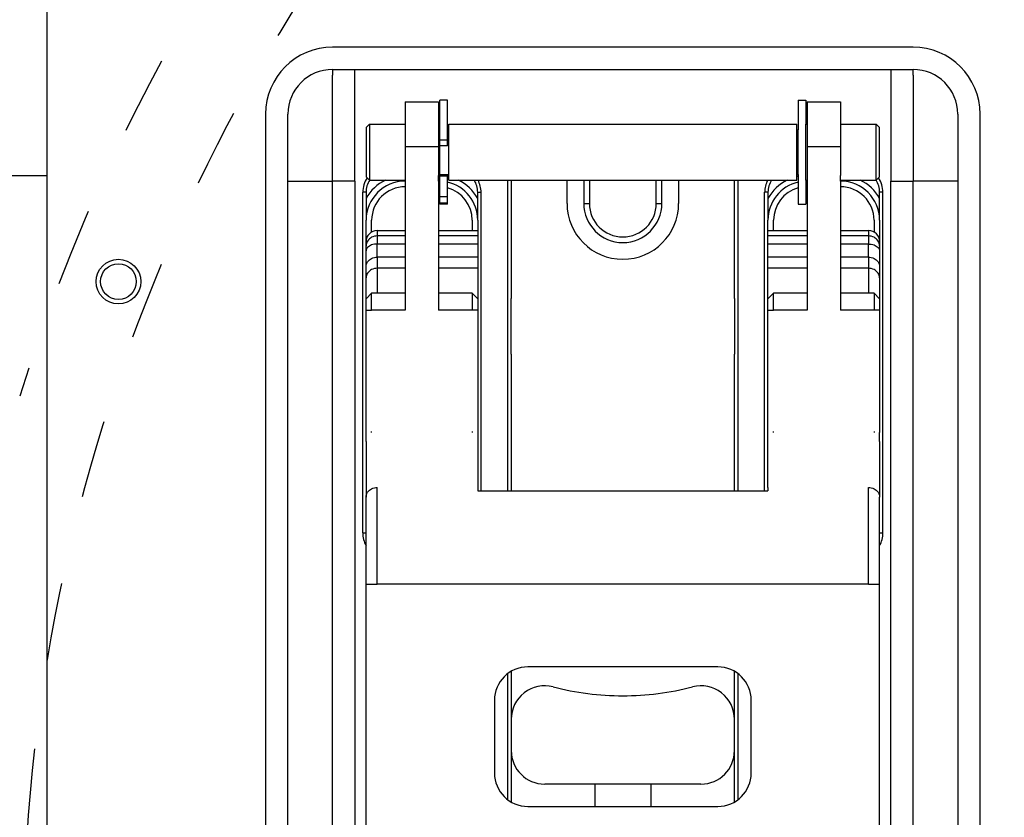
# Model space of a CAD drawing. Extents: x -1763 to 4575, y -3429 to 1051.
# Tile 163 of 193: x 3743 to 3831, y -1710 to -1638. Entities that reach past the tile are written whole.
import ezdxf

# ---------------------------------------------------------------- set-up
doc = ezdxf.new("R2010")
doc.units = 0
doc.linetypes.add('DASHED', pattern=[15, 7, -8])
doc.layers.get('0').update_dxf_attribs({"linetype": 'CONTINUOUS'})
doc.layers.add('1', color=7, linetype='CONTINUOUS')

# ---------------------------------------------------------------- blocks, each defined once
blk = doc.blocks.new('DOWEL_PIN_5X22DIN6325_2__1', base_point=(3807, -1668.379))
at = {"color": 1, "linetype": 'CONTINUOUS'}
blk.add_line((3807, -1663.379), (3807, -1668.379), dxfattribs=at)
blk = doc.blocks.new('NEEDLE_BEARING_0509_2__2', base_point=(3819.5, -1669.379))
at = {"color": 1, "linetype": 'CONTINUOUS'}
for p, q in [((3810.5, -1664.424), (3810.5, -1662.924)), ((3819.5, -1662.924), (3819.5, -1664.424))]:
    blk.add_line(p, q, dxfattribs=at)
blk = doc.blocks.new('DOWEL_PIN_5X22DIN6325_4__3', base_point=(3787, -1668.379))
at = {"color": 1, "linetype": 'CONTINUOUS'}
blk.add_line((3787, -1668.379), (3787, -1663.379), dxfattribs=at)
blk = doc.blocks.new('DOWEL_PIN_5X22DIN6325_1__4', base_point=(3807, -1780.379))
at = {"color": 1, "linetype": 'CONTINUOUS'}
blk.add_line((3807, -1775.379), (3807, -1780.379), dxfattribs=at)
blk = doc.blocks.new('DOWEL_PIN_5X22DIN6325_3__5', base_point=(3787, -1780.379))
at = {"color": 1, "linetype": 'CONTINUOUS'}
blk.add_line((3787, -1780.379), (3787, -1775.379), dxfattribs=at)
blk = doc.blocks.new('NEEDLE_BEARING_0509_1__6', base_point=(3774.5, -1781.379))
at = {"color": 1, "linetype": 'CONTINUOUS'}
blk.add_line((3774.5, -1781.379), (3774.5, -1774.379), dxfattribs=at)
blk = doc.blocks.new('NEEDLE_BEARING_0509_4__7', base_point=(3783.5, -1669.379))
at = {"color": 1, "linetype": 'CONTINUOUS'}
for p, q in [((3774.5, -1664.424), (3774.5, -1662.924)), ((3783.5, -1662.924), (3783.5, -1664.424))]:
    blk.add_line(p, q, dxfattribs=at)
blk = doc.blocks.new('NEEDLE_BEARING_0509_3__8', base_point=(3819.5, -1781.379))
at = {"color": 1, "linetype": 'CONTINUOUS'}
blk.add_line((3819.5, -1774.379), (3819.5, -1781.379), dxfattribs=at)
blk = doc.blocks.new('BEARING_PARTS__9', base_point=(3819.5, -1781.379))
for name, p in [('NEEDLE_BEARING_0509_4__7', (3783.5, -1669.379)), ('DOWEL_PIN_5X22DIN6325_4__3', (3787, -1668.379)), ('DOWEL_PIN_5X22DIN6325_2__1', (3807, -1668.379)), ('NEEDLE_BEARING_0509_2__2', (3819.5, -1669.379)), ('NEEDLE_BEARING_0509_1__6', (3774.5, -1781.379)), ('NEEDLE_BEARING_0509_3__8', (3819.5, -1781.379)), ('DOWEL_PIN_5X22DIN6325_3__5', (3787, -1780.379)), ('DOWEL_PIN_5X22DIN6325_1__4', (3807, -1780.379))]:
    blk.add_blockref(name, p)
blk = doc.blocks.new('PLATE_E7018-27702__10', base_point=(3827, -1800.879))
at = {"color": 1, "linetype": 'CONTINUOUS'}
for p, q in [((3771, -1642.879), (3771, -1643.379)), ((3771, -1642.879), (3773, -1642.879)), ((3773, -1642.879), (3821, -1642.879)), ((3821, -1642.879), (3823, -1642.879)), ((3823, -1643.379), (3823, -1642.879)), ((3767, -1652.879), (3767, -1646.879)), ((3827, -1646.879), (3827, -1652.879)), ((3777.5, -1652.379), (3777.5, -1652.879)), ((3780.5, -1652.879), (3780.5, -1652.379)), ((3813.5, -1652.379), (3813.5, -1652.879)), ((3816.5, -1652.879), (3816.5, -1652.379)), ((3767, -1663.379), (3767, -1652.879)), ((3827, -1652.879), (3827, -1663.379)), ((3774, -1658.302), (3774, -1656.379)), ((3774.5, -1657.436), (3774.5, -1656.379)), ((3783.5, -1656.379), (3783.5, -1657.302)), ((3784, -1656.379), (3784, -1657.302)), ((3810, -1657.302), (3810, -1656.379)), ((3810.5, -1657.302), (3810.5, -1656.379)), ((3819.5, -1656.379), (3819.5, -1657.436)), ((3820, -1656.379), (3820, -1658.302)), ((3784, -1657.302), (3784, -1657.787)), ((3784, -1657.787), (3784, -1658.516)), ((3810, -1657.787), (3810, -1657.302)), ((3810, -1658.516), (3810, -1657.787)), ((3774, -1658.715), (3774, -1658.302)), ((3774, -1659.122), (3774, -1658.715)), ((3784, -1658.516), (3784, -1659.687)), ((3810, -1659.687), (3810, -1658.516)), ((3820, -1658.302), (3820, -1658.715)), ((3820, -1658.715), (3820, -1659.122)), ((3774, -1660.553), (3774, -1659.122)), ((3784, -1659.687), (3784, -1660.687)), ((3810, -1660.687), (3810, -1659.687)), ((3820, -1659.122), (3820, -1660.553)), ((3774, -1661.553), (3774, -1660.553)), ((3784, -1660.687), (3784, -1663.424)), ((3810, -1663.424), (3810, -1660.687)), ((3820, -1660.553), (3820, -1661.553)), ((3774, -1663.424), (3774, -1661.553)), ((3820, -1661.553), (3820, -1663.424)), ((3767, -1665.379), (3767, -1663.379)), ((3774, -1664.424), (3774, -1663.424)), ((3774.5, -1664.424), (3774.5, -1662.924)), ((3783.5, -1662.924), (3783.5, -1664.424)), ((3784, -1663.424), (3784, -1664.424)), ((3810, -1664.424), (3810, -1663.424)), ((3810.5, -1664.424), (3810.5, -1662.924)), ((3819.5, -1662.924), (3819.5, -1664.424)), ((3820, -1663.424), (3820, -1664.424)), ((3827, -1663.379), (3827, -1665.379)), ((3774, -1668.383), (3774, -1664.424)), ((3784, -1664.424), (3784, -1668.883)), ((3810, -1668.883), (3810, -1664.424)), ((3820, -1664.424), (3820, -1668.383)), ((3767, -1665.879), (3767, -1665.379)), ((3767, -1666.379), (3767, -1665.879)), ((3827, -1665.379), (3827, -1665.879)), ((3827, -1665.879), (3827, -1666.379)), ((3767, -1668.379), (3767, -1666.379)), ((3827, -1666.379), (3827, -1668.379)), ((3767, -1694.879), (3767, -1668.379)), ((3774, -1669.379), (3774, -1668.383)), ((3820, -1668.383), (3820, -1669.379)), ((3827, -1668.379), (3827, -1694.879)), ((3774, -1675.29), (3774, -1669.379)), ((3784, -1668.883), (3784, -1669.879)), ((3810, -1669.879), (3810, -1668.883)), ((3820, -1669.379), (3820, -1675.29)), ((3784, -1669.879), (3784, -1675.29)), ((3810, -1675.29), (3810, -1669.879)), ((3774, -1675.379), (3774, -1675.29)), ((3774.5, -1675.379), (3774.5, -1675.29)), ((3784, -1675.29), (3784, -1675.343)), ((3784, -1675.343), (3784, -1675.379)), ((3810, -1675.343), (3810, -1675.29)), ((3810, -1675.379), (3810, -1675.343)), ((3810.5, -1675.379), (3810.5, -1675.29)), ((3820, -1675.29), (3820, -1675.379)), ((3767, -1696.879), (3767, -1694.879)), ((3827, -1694.879), (3827, -1696.879)), ((3767, -1697.879), (3767, -1696.879)), ((3827, -1696.879), (3827, -1697.879)), ((3767, -1699.879), (3767, -1697.879)), ((3827, -1697.879), (3827, -1699.879)), ((3767, -1743.879), (3767, -1699.879)), ((3827, -1699.879), (3827, -1743.879))]:
    blk.add_line(p, q, dxfattribs=at)
for centre, radius, start, end in [((3771, -1646.879), 4, 90, 180), ((3823, -1646.879), 4, 0, 90), ((3777.5, -1656.379), 4, 116.21869, 151.04498), ((3780.5, -1656.379), 4, 76.99712, 78.46304), ((3780.5, -1656.379), 4, 28.95502, 63.78131), ((3813.5, -1656.379), 4, 116.21869, 151.04498), ((3813.5, -1656.379), 4, 101.53696, 103.00288), ((3816.5, -1656.379), 4, 28.95502, 63.78131), ((3777.5, -1656.379), 3.5, 90, 180), ((3777.5, -1656.379), 3, 90, 180), ((3780.5, -1656.379), 3.5, 88.36275, 90), ((3780.5, -1656.379), 3, 88.08979, 90), ((3780.5, -1656.379), 3.5, 0, 76.78702), ((3780.5, -1656.379), 3, 0, 74.53399), ((3813.5, -1656.379), 3.5, 103.21298, 180), ((3813.5, -1656.379), 3, 105.46601, 180), ((3813.5, -1656.379), 3.5, 90, 91.63725), ((3813.5, -1656.379), 3, 90, 91.91021), ((3816.5, -1656.379), 3.5, 0, 90), ((3816.5, -1656.379), 3, 0, 90)]:
    blk.add_arc(centre, radius, start, end, dxfattribs=at)
blk = doc.blocks.new('PLATE_ASSY_E7018-67702__11', base_point=(3827, -1800.879))
for name, p in [('PLATE_E7018-27702__10', (3827, -1800.879)), ('BEARING_PARTS__9', (3819.5, -1781.379))]:
    blk.add_blockref(name, p)
blk = doc.blocks.new('DOWEL_PIN_5X50_DIN6325__12', base_point=(3799.5, -1736.879))
at = {"color": 1, "linetype": 'CONTINUOUS'}
for p, q in [((3794.5, -1706.879), (3794.5, -1708.879)), ((3799.5, -1706.879), (3799.5, -1708.879)), ((3794.5, -1734.788), (3794.5, -1736.879)), ((3799.5, -1734.788), (3799.5, -1736.879))]:
    blk.add_line(p, q, dxfattribs=at)
blk = doc.blocks.new('LATCH_E7018-21201_2__13', base_point=(3807, -1706.879))
at = {"color": 1, "linetype": 'CONTINUOUS'}
for p, q in [((3787, -1652.79), (3787, -1655.874)), ((3792, -1654.879), (3792, -1652.79)), ((3793.5, -1652.79), (3793.5, -1654.879)), ((3794, -1652.79), (3794, -1654.879)), ((3800, -1654.879), (3800, -1652.79)), ((3800.5, -1654.879), (3800.5, -1652.79)), ((3802, -1652.79), (3802, -1654.879)), ((3807, -1655.974), (3807, -1652.79)), ((3793.5, -1654.879), (3794, -1654.879)), ((3800, -1654.879), (3800.5, -1654.879)), ((3787, -1655.874), (3787, -1663.379)), ((3807, -1663.379), (3807, -1655.974)), ((3787, -1668.379), (3787, -1663.379)), ((3807, -1663.379), (3807, -1668.379)), ((3787, -1668.379), (3787, -1680.62)), ((3807, -1680.62), (3807, -1668.379)), ((3787, -1696.781), (3787, -1697.379)), ((3807, -1697.879), (3807, -1696.781)), ((3787, -1697.379), (3787, -1701.077)), ((3807, -1701.077), (3807, -1697.879)), ((3787, -1701.077), (3787, -1703.879)), ((3807, -1703.879), (3807, -1701.077)), ((3804, -1706.879), (3790, -1706.879))]:
    blk.add_line(p, q, dxfattribs=at)
for centre, radius, start, end in [((3797, -1654.879), 5, 180, 0), ((3797, -1654.879), 3.5, 180, 0), ((3797, -1654.879), 3, 180, 0), ((3790, -1701.077), 3, 75.52249, 180), ((3797, -1673.966), 25, -104.47751, -90), ((3797, -1673.966), 25, -90, -75.52249), ((3804, -1701.077), 3, 0, 104.47751), ((3790, -1703.879), 3, 180, -90), ((3804, -1703.879), 3, -90, 0)]:
    blk.add_arc(centre, radius, start, end, dxfattribs=at)
blk = doc.blocks.new('LOCK_ASSY__15', base_point=(3807, -1794.879))
for name, p in [('LATCH_E7018-21201_2__13', (3807, -1706.879)), ('DOWEL_PIN_5X50_DIN6325__12', (3799.5, -1736.879))]:
    blk.add_blockref(name, p)
blk = doc.blocks.new('LEVER_E7018-25001__16', base_point=(3820, -1766.12))
at = {"color": 1, "linetype": 'CONTINUOUS'}
for p, q in [((3775, -1657.302), (3777.5, -1657.302)), ((3775, -1657.302), (3775, -1657.787)), ((3777.5, -1657.787), (3775, -1657.787)), ((3775, -1657.787), (3775, -1658.516)), ((3780.5, -1657.302), (3784, -1657.302)), ((3784, -1657.787), (3780.5, -1657.787)), ((3784, -1657.302), (3784, -1657.787)), ((3784, -1657.787), (3784, -1658.516)), ((3810, -1657.787), (3810, -1657.302)), ((3810, -1657.302), (3813.5, -1657.302)), ((3810, -1658.516), (3810, -1657.787)), ((3813.5, -1657.787), (3810, -1657.787)), ((3816.5, -1657.302), (3819, -1657.302)), ((3819, -1657.787), (3816.5, -1657.787)), ((3819, -1657.302), (3819, -1657.787)), ((3819, -1657.787), (3819, -1658.516)), ((3774, -1658.715), (3774, -1658.302)), ((3774, -1659.122), (3774, -1658.715)), ((3777.5, -1658.516), (3775, -1658.516)), ((3775, -1659.687), (3775, -1658.516)), ((3784, -1658.516), (3780.5, -1658.516)), ((3784, -1658.516), (3784, -1659.687)), ((3810, -1659.687), (3810, -1658.516)), ((3813.5, -1658.516), (3810, -1658.516)), ((3819, -1658.516), (3816.5, -1658.516)), ((3819, -1659.687), (3819, -1658.516)), ((3820, -1658.302), (3820, -1658.715)), ((3820, -1658.715), (3820, -1659.122)), ((3774, -1660.553), (3774, -1659.122)), ((3777.5, -1659.687), (3775, -1659.687)), ((3775, -1659.687), (3775, -1660.687)), ((3784, -1659.687), (3780.5, -1659.687)), ((3784, -1659.687), (3784, -1660.687)), ((3810, -1660.687), (3810, -1659.687)), ((3813.5, -1659.687), (3810, -1659.687)), ((3819, -1659.687), (3816.5, -1659.687)), ((3819, -1659.687), (3819, -1660.687)), ((3820, -1659.122), (3820, -1660.553)), ((3774, -1661.553), (3774, -1660.553)), ((3777.5, -1660.687), (3775, -1660.687)), ((3775, -1660.687), (3775, -1662.924)), ((3784, -1660.687), (3780.5, -1660.687)), ((3784, -1660.687), (3784, -1663.424)), ((3810, -1663.424), (3810, -1660.687)), ((3813.5, -1660.687), (3810, -1660.687)), ((3819, -1660.687), (3816.5, -1660.687)), ((3819, -1660.687), (3819, -1662.924)), ((3820, -1660.553), (3820, -1661.553)), ((3774, -1663.424), (3774, -1661.553)), ((3820, -1661.553), (3820, -1663.424)), ((3774, -1664.424), (3774, -1663.424)), ((3784, -1663.424), (3784, -1664.424)), ((3810, -1664.424), (3810, -1663.424)), ((3820, -1663.424), (3820, -1664.424)), ((3774, -1668.383), (3774, -1664.424)), ((3784, -1664.424), (3784, -1668.883)), ((3810, -1668.883), (3810, -1664.424)), ((3820, -1664.424), (3820, -1668.383)), ((3774, -1669.379), (3774, -1668.383)), ((3820, -1668.383), (3820, -1669.379)), ((3774, -1675.29), (3774, -1669.379)), ((3784, -1668.883), (3784, -1669.879)), ((3810, -1669.879), (3810, -1668.883)), ((3820, -1669.379), (3820, -1675.29)), ((3784, -1669.879), (3784, -1675.29)), ((3810, -1675.29), (3810, -1669.879)), ((3774, -1675.379), (3774, -1675.29)), ((3774, -1676.209), (3774, -1675.379)), ((3784, -1675.29), (3784, -1675.343)), ((3784, -1675.343), (3784, -1675.379)), ((3784, -1675.379), (3784, -1680.313)), ((3810, -1675.343), (3810, -1675.29)), ((3810, -1675.379), (3810, -1675.343)), ((3810, -1680.313), (3810, -1675.379)), ((3820, -1675.29), (3820, -1675.379)), ((3820, -1676.209), (3820, -1675.379)), ((3774, -1676.209), (3774, -1681.179)), ((3820, -1676.209), (3820, -1681.179)), ((3775, -1688.973), (3775, -1680.313)), ((3784, -1680.313), (3784, -1680.62)), ((3784, -1680.62), (3810, -1680.62)), ((3810, -1680.313), (3810, -1680.62)), ((3819, -1688.973), (3819, -1680.313)), ((3774, -1684.379), (3774, -1681.179)), ((3820, -1684.379), (3820, -1681.179)), ((3774, -1688.973), (3774, -1684.379)), ((3820, -1688.973), (3820, -1684.379)), ((3774, -1688.973), (3775, -1688.973)), ((3774, -1737.29), (3774, -1688.973)), ((3819, -1688.973), (3775, -1688.973)), ((3819, -1688.973), (3820, -1688.973)), ((3820, -1737.29), (3820, -1688.973)), ((3805.5, -1696.379), (3788.5, -1696.379)), ((3785.5, -1699.379), (3785.5, -1705.879)), ((3808.5, -1705.879), (3808.5, -1699.379)), ((3788.5, -1708.879), (3805.5, -1708.879)), ((3788.5, -1734.788), (3805.5, -1734.788)), ((3774, -1748.157), (3774, -1737.29)), ((3820, -1748.157), (3820, -1737.29)), ((3785.5, -1737.788), (3785.5, -1744.288)), ((3808.5, -1744.288), (3808.5, -1737.788)), ((3788.5, -1747.288), (3805.5, -1747.288)), ((3774, -1749.157), (3774, -1748.157)), ((3820, -1749.157), (3820, -1748.157)), ((3774, -1754.12), (3774, -1749.157)), ((3820, -1754.12), (3820, -1749.157)), ((3786, -1766.12), (3808, -1766.12))]:
    blk.add_line(p, q, dxfattribs=at)
for centre in [(3786, -1721.834), (3808, -1721.834)]:
    blk.add_circle(centre, 7.5, dxfattribs=at)
for centre, radius, start, end in [((3775, -1658.302), 1, 90, 180), ((3819, -1658.302), 1, 0, 90), ((3788.5, -1699.379), 3, 90, 180), ((3805.5, -1699.379), 3, 0, 90), ((3788.5, -1705.879), 3, 180, -90), ((3805.5, -1705.879), 3, -90, 0), ((3788.5, -1737.788), 3, 90, 180), ((3805.5, -1737.788), 3, 0, 90), ((3788.5, -1744.288), 3, 180, -90), ((3805.5, -1744.288), 3, -90, 0), ((3786, -1754.12), 12, 180, -90), ((3808, -1754.12), 12, -90, 0)]:
    blk.add_arc(centre, radius, start, end, dxfattribs=at)
for points in [[(3775, -1657.787), (3774.824, -1657.787), (3774.652, -1657.83), (3774.348, -1657.993), (3774.222, -1658.11), (3774.046, -1658.392), (3774, -1658.552), (3774, -1658.715)], [(3820, -1658.715), (3820, -1658.552), (3819.954, -1658.392), (3819.778, -1658.11), (3819.652, -1657.993), (3819.348, -1657.83), (3819.176, -1657.787), (3819, -1657.787)], [(3775, -1658.516), (3774.824, -1658.516), (3774.652, -1658.544), (3774.348, -1658.651), (3774.222, -1658.727), (3774.046, -1658.912), (3774, -1659.016), (3774, -1659.122)], [(3819, -1658.516), (3819.176, -1658.516), (3819.348, -1658.544), (3819.652, -1658.651), (3819.778, -1658.727), (3819.954, -1658.912), (3820, -1659.016), (3820, -1659.122)], [(3774, -1660.553), (3774, -1660.401), (3774.046, -1660.252), (3774.222, -1659.988), (3774.348, -1659.879), (3774.652, -1659.727), (3774.824, -1659.687), (3775, -1659.687)], [(3819, -1659.687), (3819.176, -1659.687), (3819.348, -1659.727), (3819.652, -1659.879), (3819.778, -1659.988), (3819.954, -1660.252), (3820, -1660.401), (3820, -1660.553)], [(3775, -1660.687), (3774.824, -1660.687), (3774.652, -1660.727), (3774.348, -1660.879), (3774.222, -1660.988), (3774.046, -1661.252), (3774, -1661.401), (3774, -1661.553)], [(3820, -1661.553), (3820, -1661.401), (3819.954, -1661.252), (3819.778, -1660.988), (3819.652, -1660.879), (3819.348, -1660.727), (3819.176, -1660.687), (3819, -1660.687)], [(3774, -1681.179), (3774, -1681.027), (3774.046, -1680.877), (3774.222, -1680.614), (3774.348, -1680.505), (3774.652, -1680.353), (3774.824, -1680.313), (3775, -1680.313)], [(3819, -1680.313), (3819.176, -1680.313), (3819.348, -1680.353), (3819.652, -1680.505), (3819.778, -1680.614), (3819.954, -1680.877), (3820, -1681.027), (3820, -1681.179)]]:
    blk.add_open_spline(points, degree=3, knots=[0, 0, 0, 0, 1, 1, 2, 2, 3, 3, 3, 3], dxfattribs=at)
blk = doc.blocks.new('PIN_E7018-23702_2__17', base_point=(3820, -1652.79))
at = {"color": 1, "linetype": 'CONTINUOUS'}
for p, q in [((3774, -1648.09), (3774.3, -1647.79)), ((3774, -1648.09), (3774, -1652.49)), ((3774.3, -1647.79), (3774.3, -1652.79)), ((3774.3, -1647.79), (3777.5, -1647.79)), ((3780.5, -1647.79), (3780.6, -1647.79)), ((3780.6, -1648.29), (3780.6, -1647.79)), ((3780.6, -1648.31), (3780.6, -1648.29)), ((3780.6, -1648.613), (3780.6, -1648.31)), ((3781.3, -1648.29), (3781.4, -1648.29)), ((3781.4, -1648.29), (3781.4, -1647.79)), ((3781.4, -1647.79), (3812.6, -1647.79)), ((3781.4, -1652.29), (3781.4, -1648.29)), ((3812.6, -1648.29), (3812.6, -1647.79)), ((3812.6, -1648.29), (3812.7, -1648.29)), ((3812.6, -1652.29), (3812.6, -1648.29)), ((3813.4, -1647.79), (3813.5, -1647.79)), ((3813.4, -1647.848), (3813.4, -1647.79)), ((3813.4, -1648.033), (3813.4, -1647.848)), ((3813.4, -1648.131), (3813.4, -1648.033)), ((3813.4, -1648.29), (3813.4, -1648.131)), ((3813.4, -1648.316), (3813.4, -1648.29)), ((3813.4, -1648.598), (3813.4, -1648.316)), ((3816.5, -1647.79), (3819.7, -1647.79)), ((3820, -1648.09), (3819.7, -1647.79)), ((3819.7, -1652.79), (3819.7, -1647.79)), ((3820, -1652.49), (3820, -1648.09)), ((3780.6, -1648.876), (3780.6, -1648.613)), ((3780.6, -1649.134), (3780.6, -1648.876)), ((3780.6, -1649.225), (3780.6, -1649.134)), ((3780.6, -1649.261), (3780.6, -1649.225)), ((3780.6, -1649.365), (3780.6, -1649.261)), ((3813.4, -1648.636), (3813.4, -1648.598)), ((3813.4, -1651.945), (3813.4, -1648.636)), ((3780.6, -1649.382), (3780.6, -1649.365)), ((3780.6, -1649.544), (3780.6, -1649.382)), ((3780.6, -1649.717), (3780.6, -1649.544)), ((3780.6, -1651.718), (3780.6, -1649.717)), ((3780.6, -1651.782), (3780.6, -1651.718)), ((3780.6, -1651.809), (3780.6, -1651.782)), ((3780.6, -1651.913), (3780.6, -1651.809)), ((3780.6, -1652.29), (3780.6, -1651.913)), ((3813.4, -1651.983), (3813.4, -1651.945)), ((3774, -1652.49), (3774.3, -1652.79)), ((3774.3, -1652.79), (3777.5, -1652.79)), ((3780.5, -1652.79), (3780.6, -1652.79)), ((3780.6, -1652.29), (3781.4, -1652.29)), ((3780.6, -1652.427), (3780.6, -1652.29)), ((3780.6, -1652.29), (3780.6, -1652.29)), ((3780.6, -1652.79), (3780.6, -1652.427)), ((3781.4, -1652.79), (3781.4, -1652.29)), ((3781.4, -1652.79), (3812.6, -1652.79)), ((3812.6, -1652.29), (3812.7, -1652.29)), ((3812.6, -1652.79), (3812.6, -1652.29)), ((3813.4, -1652.265), (3813.4, -1651.983)), ((3813.4, -1652.29), (3813.4, -1652.265)), ((3813.4, -1652.45), (3813.4, -1652.29)), ((3813.4, -1652.548), (3813.4, -1652.45)), ((3813.4, -1652.733), (3813.4, -1652.548)), ((3813.4, -1652.79), (3813.4, -1652.733)), ((3813.4, -1652.79), (3813.5, -1652.79)), ((3816.5, -1652.79), (3819.7, -1652.79)), ((3820, -1652.49), (3819.7, -1652.79))]:
    blk.add_line(p, q, dxfattribs=at)
blk = doc.blocks.new('RETAIN_RING_DIN6799-4___22', base_point=(3781.3, -1654.94))
at = {"color": 1, "linetype": 'CONTINUOUS'}
for p, q in [((3781.3, -1645.64), (3780.6, -1645.64)), ((3780.6, -1647.79), (3780.6, -1645.64)), ((3781.3, -1648.29), (3781.3, -1645.64)), ((3780.6, -1648.29), (3780.6, -1647.79)), ((3780.6, -1648.31), (3780.6, -1648.29)), ((3780.6, -1648.613), (3780.6, -1648.31)), ((3781.3, -1649.225), (3781.3, -1648.29)), ((3780.6, -1648.876), (3780.6, -1648.613)), ((3780.6, -1649.134), (3780.6, -1648.876)), ((3780.6, -1649.225), (3780.6, -1649.134)), ((3781.3, -1649.225), (3780.6, -1649.225)), ((3780.6, -1649.261), (3780.6, -1649.225)), ((3780.6, -1649.365), (3780.6, -1649.261)), ((3781.3, -1649.717), (3781.3, -1649.225)), ((3780.6, -1649.382), (3780.6, -1649.365)), ((3780.6, -1649.544), (3780.6, -1649.382)), ((3780.6, -1649.717), (3780.6, -1649.544)), ((3781.3, -1649.717), (3780.6, -1649.717)), ((3780.6, -1651.718), (3780.6, -1649.717)), ((3780.6, -1651.782), (3780.6, -1651.718)), ((3780.6, -1651.809), (3780.6, -1651.782)), ((3780.6, -1651.913), (3780.6, -1651.809)), ((3780.6, -1652.29), (3780.6, -1651.913)), ((3780.6, -1652.427), (3780.6, -1652.29)), ((3780.6, -1652.29), (3780.6, -1652.29)), ((3781.3, -1652.427), (3780.6, -1652.427)), ((3780.6, -1652.79), (3780.6, -1652.427)), ((3780.6, -1654.289), (3780.6, -1652.79)), ((3781.3, -1652.427), (3781.3, -1652.29)), ((3781.3, -1654.289), (3781.3, -1652.427)), ((3780.6, -1654.863), (3780.6, -1654.289)), ((3781.3, -1654.289), (3780.6, -1654.289)), ((3781.3, -1654.863), (3781.3, -1654.289)), ((3780.6, -1654.94), (3780.6, -1654.863)), ((3781.3, -1654.863), (3780.6, -1654.863)), ((3781.3, -1654.94), (3780.6, -1654.94)), ((3781.3, -1654.94), (3781.3, -1654.863))]:
    blk.add_line(p, q, dxfattribs=at)
blk = doc.blocks.new('RAIL_E7018-23701_1__23', base_point=(3820, -1766.79))
at = {"color": 1, "linetype": 'CONTINUOUS'}
for p, q in [((3813.5, -1645.79), (3813.5, -1649.79)), ((3813.5, -1645.79), (3816.5, -1645.79)), ((3816.5, -1645.79), (3816.5, -1649.79)), ((3813.5, -1649.79), (3816.5, -1649.79)), ((3813.5, -1649.79), (3813.5, -1652.379)), ((3816.5, -1649.79), (3816.5, -1652.379)), ((3813.5, -1652.379), (3813.5, -1652.879)), ((3816.5, -1652.879), (3816.5, -1652.379)), ((3813.5, -1652.879), (3813.5, -1653.379)), ((3813.5, -1653.379), (3813.5, -1662.924)), ((3816.5, -1652.879), (3816.5, -1653.379)), ((3816.5, -1653.379), (3816.5, -1662.924)), ((3810, -1663.424), (3810.5, -1662.924)), ((3810, -1664.424), (3810, -1663.424)), ((3810.5, -1664.424), (3810.5, -1662.924)), ((3813.5, -1662.924), (3810.5, -1662.924)), ((3813.5, -1662.924), (3813.5, -1664.424)), ((3816.5, -1662.924), (3816.5, -1664.424)), ((3819.5, -1662.924), (3816.5, -1662.924)), ((3820, -1663.424), (3819.5, -1662.924)), ((3819.5, -1662.924), (3819.5, -1664.424)), ((3820, -1663.424), (3820, -1664.424)), ((3810, -1664.424), (3810.5, -1664.424)), ((3810, -1668.883), (3810, -1664.424)), ((3813.5, -1664.424), (3810.5, -1664.424)), ((3819.5, -1664.424), (3816.5, -1664.424)), ((3820, -1664.424), (3819.5, -1664.424)), ((3820, -1664.424), (3820, -1668.383)), ((3820, -1668.383), (3820, -1669.379)), ((3810, -1669.879), (3810, -1668.883)), ((3820, -1669.379), (3820, -1675.29)), ((3810, -1675.29), (3810, -1669.879)), ((3810, -1675.343), (3810, -1675.29)), ((3810, -1675.379), (3810, -1675.343)), ((3810, -1680.313), (3810, -1675.379)), ((3810.5, -1675.379), (3810.5, -1675.29)), ((3819.5, -1675.29), (3819.5, -1675.379)), ((3820, -1675.29), (3820, -1675.379)), ((3820, -1676.209), (3820, -1675.379)), ((3820, -1676.209), (3820, -1681.179)), ((3810, -1680.313), (3810, -1680.62)), ((3820, -1684.379), (3820, -1681.179)), ((3820, -1688.973), (3820, -1684.379)), ((3820, -1737.29), (3820, -1688.973)), ((3810, -1714.605), (3810, -1729.062)), ((3810.5, -1714.763), (3810.5, -1728.905)), ((3820, -1748.157), (3820, -1737.29)), ((3820, -1749.157), (3820, -1748.157)), ((3816.296, -1762.79), (3816.5, -1762.79)), ((3816.5, -1762.591), (3816.5, -1762.79)), ((3816.5, -1762.79), (3816.5, -1764.379)), ((3813.5, -1764.785), (3813.5, -1764.879)), ((3816.5, -1764.879), (3816.5, -1764.379)), ((3813.5, -1764.879), (3813.5, -1765.379)), ((3813.5, -1765.379), (3813.5, -1766.79)), ((3816.5, -1764.879), (3816.5, -1765.379)), ((3816.5, -1765.379), (3816.5, -1766.79)), ((3813.5, -1766.79), (3816.5, -1766.79))]:
    blk.add_line(p, q, dxfattribs=at)
blk = doc.blocks.new('RAIL_E7018-23701_2__24', base_point=(3784, -1766.79))
at = {"color": 1, "linetype": 'CONTINUOUS'}
for p, q in [((3777.5, -1645.79), (3780.5, -1645.79)), ((3777.5, -1645.79), (3777.5, -1649.79)), ((3780.5, -1645.79), (3780.5, -1649.79)), ((3777.5, -1649.79), (3777.5, -1652.379)), ((3777.5, -1649.79), (3780.5, -1649.79)), ((3780.5, -1649.79), (3780.5, -1652.379)), ((3777.5, -1652.379), (3777.5, -1652.879)), ((3780.5, -1652.879), (3780.5, -1652.379)), ((3777.5, -1652.879), (3777.5, -1653.379)), ((3777.5, -1653.379), (3777.5, -1662.924)), ((3780.5, -1652.879), (3780.5, -1653.379)), ((3780.5, -1653.379), (3780.5, -1662.924)), ((3774, -1663.424), (3774.5, -1662.924)), ((3774, -1664.424), (3774, -1663.424)), ((3774.5, -1664.424), (3774.5, -1662.924)), ((3777.5, -1662.924), (3774.5, -1662.924)), ((3777.5, -1662.924), (3777.5, -1664.424)), ((3783.5, -1662.924), (3780.5, -1662.924)), ((3780.5, -1662.924), (3780.5, -1664.424)), ((3784, -1663.424), (3783.5, -1662.924)), ((3783.5, -1662.924), (3783.5, -1664.424)), ((3784, -1663.424), (3784, -1664.424)), ((3774, -1668.383), (3774, -1664.424)), ((3774, -1664.424), (3774.5, -1664.424)), ((3777.5, -1664.424), (3774.5, -1664.424)), ((3783.5, -1664.424), (3780.5, -1664.424)), ((3784, -1664.424), (3783.5, -1664.424)), ((3784, -1664.424), (3784, -1668.883)), ((3774, -1669.379), (3774, -1668.383)), ((3774, -1675.29), (3774, -1669.379)), ((3784, -1668.883), (3784, -1669.879)), ((3784, -1669.879), (3784, -1675.29)), ((3774, -1675.379), (3774, -1675.29)), ((3774, -1676.209), (3774, -1675.379)), ((3783.5, -1675.29), (3783.5, -1675.379)), ((3784, -1675.29), (3784, -1675.343)), ((3784, -1675.343), (3784, -1675.379)), ((3784, -1675.379), (3784, -1680.313)), ((3774, -1676.209), (3774, -1681.179)), ((3784, -1680.313), (3784, -1680.62)), ((3774, -1684.379), (3774, -1681.179)), ((3774, -1688.973), (3774, -1684.379)), ((3774, -1737.29), (3774, -1688.973)), ((3783.5, -1728.905), (3783.5, -1714.763)), ((3784, -1714.605), (3784, -1729.062)), ((3774, -1748.157), (3774, -1737.29)), ((3774, -1749.157), (3774, -1748.157)), ((3777.5, -1762.591), (3777.5, -1762.79)), ((3777.5, -1762.79), (3777.704, -1762.79)), ((3777.5, -1762.79), (3777.5, -1764.379)), ((3777.5, -1764.379), (3777.5, -1764.879)), ((3780.5, -1764.879), (3780.5, -1764.785)), ((3777.5, -1764.879), (3777.5, -1765.379)), ((3777.5, -1765.379), (3777.5, -1766.79)), ((3780.5, -1764.879), (3780.5, -1765.379)), ((3780.5, -1765.379), (3780.5, -1766.79)), ((3777.5, -1766.79), (3780.5, -1766.79))]:
    blk.add_line(p, q, dxfattribs=at)
blk = doc.blocks.new('RETAIN_RING_DIN6799-4___25', base_point=(3813.4, -1654.94))
at = {"color": 1, "linetype": 'CONTINUOUS'}
for p, q in [((3812.7, -1645.64), (3813.4, -1645.64)), ((3812.7, -1645.64), (3812.7, -1648.29)), ((3813.4, -1645.64), (3813.4, -1647.79)), ((3812.7, -1652.29), (3812.7, -1648.29)), ((3813.4, -1647.848), (3813.4, -1647.79)), ((3813.4, -1648.033), (3813.4, -1647.848)), ((3813.4, -1648.131), (3813.4, -1648.033)), ((3813.4, -1648.29), (3813.4, -1648.131)), ((3813.4, -1648.316), (3813.4, -1648.29)), ((3813.4, -1648.598), (3813.4, -1648.316)), ((3813.4, -1648.636), (3813.4, -1648.598)), ((3813.4, -1651.945), (3813.4, -1648.636)), ((3813.4, -1651.983), (3813.4, -1651.945)), ((3812.7, -1652.29), (3812.7, -1654.94)), ((3813.4, -1652.265), (3813.4, -1651.983)), ((3813.4, -1652.29), (3813.4, -1652.265)), ((3813.4, -1652.45), (3813.4, -1652.29)), ((3813.4, -1652.548), (3813.4, -1652.45)), ((3813.4, -1652.733), (3813.4, -1652.548)), ((3813.4, -1652.79), (3813.4, -1652.733)), ((3813.4, -1652.79), (3813.4, -1654.94)), ((3812.7, -1654.94), (3813.4, -1654.94))]:
    blk.add_line(p, q, dxfattribs=at)
blk = doc.blocks.new('CLAMP_ASSY__26', base_point=(3820, -1787.094))
for name, p in [('RETAIN_RING_DIN6799-4___22', (3781.3, -1654.94)), ('RETAIN_RING_DIN6799-4___25', (3813.4, -1654.94)), ('RAIL_E7018-23701_2__24', (3784, -1766.79)), ('RAIL_E7018-23701_1__23', (3820, -1766.79)), ('PIN_E7018-23702_2__17', (3820, -1652.79)), ('LEVER_E7018-25001__16', (3820, -1766.12))]:
    blk.add_blockref(name, p)
blk = doc.blocks.new('PIN_E7018-23703_5__27', base_point=(3771, -1668.379))
at = {"color": 1, "linetype": 'CONTINUOUS'}
for p, q in [((3767, -1665.379), (3767, -1663.379)), ((3771, -1663.879), (3771, -1663.379)), ((3771, -1667.879), (3771, -1663.879)), ((3767, -1668.379), (3767, -1666.379)), ((3771, -1668.316), (3771, -1667.879)), ((3771, -1668.379), (3771, -1668.316))]:
    blk.add_line(p, q, dxfattribs=at)
blk = doc.blocks.new('PIN_E7018-23703_8__28', base_point=(3771, -1780.379))
at = {"color": 1, "linetype": 'CONTINUOUS'}
for p, q in [((3767, -1777.379), (3767, -1775.379)), ((3771, -1775.879), (3771, -1775.379)), ((3771, -1779.879), (3771, -1775.879)), ((3767, -1780.379), (3767, -1778.379)), ((3771, -1780.316), (3771, -1779.879)), ((3771, -1780.379), (3771, -1780.316))]:
    blk.add_line(p, q, dxfattribs=at)
blk = doc.blocks.new('PIN_E7018-23703_7__29', base_point=(3771, -1748.879))
at = {"color": 1, "linetype": 'CONTINUOUS'}
for p, q in [((3767, -1745.879), (3767, -1743.879)), ((3771, -1744.379), (3771, -1743.879)), ((3771, -1748.379), (3771, -1744.379)), ((3767, -1748.879), (3767, -1746.879)), ((3771, -1748.816), (3771, -1748.379)), ((3771, -1748.879), (3771, -1748.816))]:
    blk.add_line(p, q, dxfattribs=at)
blk = doc.blocks.new('PIN_E7018-23703_6__30', base_point=(3790.5, -1699.879))
at = {"color": 1, "linetype": 'CONTINUOUS'}
for p, q in [((3767, -1696.879), (3767, -1694.879)), ((3771, -1695.379), (3771, -1694.879)), ((3771, -1699.379), (3771, -1695.379)), ((3767, -1699.879), (3767, -1697.879)), ((3771, -1699.816), (3771, -1699.379)), ((3771, -1699.879), (3771, -1699.816))]:
    blk.add_line(p, q, dxfattribs=at)
blk = doc.blocks.new('PIN_E7018-23703_4__31', base_point=(3827, -1668.379))
at = {"color": 1, "linetype": 'CONTINUOUS'}
for p, q in [((3823, -1663.879), (3823, -1663.379)), ((3827, -1663.379), (3827, -1665.379)), ((3823, -1667.879), (3823, -1663.879)), ((3827, -1666.379), (3827, -1668.379)), ((3823, -1668.379), (3823, -1667.879))]:
    blk.add_line(p, q, dxfattribs=at)
blk = doc.blocks.new('PIN_E7018-23703_3__32', base_point=(3827, -1699.879))
at = {"color": 1, "linetype": 'CONTINUOUS'}
for p, q in [((3823, -1695.379), (3823, -1694.879)), ((3827, -1694.879), (3827, -1696.879)), ((3823, -1699.379), (3823, -1695.379)), ((3827, -1697.879), (3827, -1699.879)), ((3823, -1699.879), (3823, -1699.379))]:
    blk.add_line(p, q, dxfattribs=at)
blk = doc.blocks.new('PIN_E7018-23703_2__33', base_point=(3827, -1748.879))
at = {"color": 1, "linetype": 'CONTINUOUS'}
for p, q in [((3823, -1744.379), (3823, -1743.879)), ((3823, -1748.379), (3823, -1744.379)), ((3827, -1743.879), (3827, -1745.879)), ((3827, -1746.879), (3827, -1748.879)), ((3823, -1748.879), (3823, -1748.379))]:
    blk.add_line(p, q, dxfattribs=at)
blk = doc.blocks.new('PIN_E7018-23703_1__34', base_point=(3827, -1780.379))
at = {"color": 1, "linetype": 'CONTINUOUS'}
for p, q in [((3823, -1775.879), (3823, -1775.379)), ((3827, -1775.379), (3827, -1777.379)), ((3823, -1779.879), (3823, -1775.879)), ((3827, -1778.379), (3827, -1780.379)), ((3823, -1780.379), (3823, -1779.879))]:
    blk.add_line(p, q, dxfattribs=at)
blk = doc.blocks.new('LATCHPINS__35', base_point=(3827, -1780.379))
for name, p in [('PIN_E7018-23703_5__27', (3771, -1668.379)), ('PIN_E7018-23703_4__31', (3827, -1668.379)), ('PIN_E7018-23703_6__30', (3790.5, -1699.879)), ('PIN_E7018-23703_3__32', (3827, -1699.879)), ('PIN_E7018-23703_7__29', (3771, -1748.879)), ('PIN_E7018-23703_2__33', (3827, -1748.879)), ('PIN_E7018-23703_8__28', (3771, -1780.379)), ('PIN_E7018-23703_1__34', (3827, -1780.379))]:
    blk.add_blockref(name, p)
blk = doc.blocks.new('Z_STAGE_PLATE__36', base_point=(3827, -1800.879))
at = {"color": 1, "linetype": 'CONTINUOUS'}
for p, q in [((3771, -1642.879), (3771, -1643.379)), ((3771, -1642.879), (3773, -1642.879)), ((3773, -1642.879), (3821, -1642.879)), ((3773, -1652.879), (3773, -1642.879)), ((3821, -1642.879), (3823, -1642.879)), ((3821, -1642.879), (3821, -1652.879)), ((3823, -1643.379), (3823, -1642.879)), ((3771, -1652.879), (3771, -1643.379)), ((3823, -1643.379), (3823, -1652.879)), ((3767, -1652.879), (3767, -1646.879)), ((3827, -1646.879), (3827, -1652.879)), ((3786.7, -1680.62), (3786.7, -1652.79)), ((3787, -1652.79), (3787, -1655.874)), ((3807, -1655.974), (3807, -1652.79)), ((3807.3, -1652.79), (3807.3, -1680.62)), ((3767, -1652.879), (3771, -1652.879)), ((3767, -1663.379), (3767, -1652.879)), ((3771, -1663.379), (3771, -1652.879)), ((3773, -1652.879), (3771, -1652.879)), ((3773, -1652.879), (3773, -1790.879)), ((3821, -1652.879), (3823, -1652.879)), ((3821, -1790.879), (3821, -1652.879)), ((3823, -1663.379), (3823, -1652.879)), ((3827, -1652.879), (3823, -1652.879)), ((3827, -1652.879), (3827, -1663.379)), ((3773.7, -1684.379), (3773.7, -1653.879)), ((3774, -1653.879), (3773.7, -1653.879)), ((3774, -1653.879), (3774, -1656.379)), ((3784, -1656.379), (3784, -1653.879)), ((3784, -1653.879), (3784.3, -1653.879)), ((3784.3, -1680.62), (3784.3, -1653.879)), ((3809.7, -1680.62), (3809.7, -1653.879)), ((3810, -1653.879), (3809.7, -1653.879)), ((3810, -1653.879), (3810, -1656.379)), ((3820, -1656.379), (3820, -1653.879)), ((3820.3, -1653.879), (3820, -1653.879)), ((3820.3, -1684.379), (3820.3, -1653.879)), ((3787, -1655.874), (3787, -1663.379)), ((3807, -1663.379), (3807, -1655.974)), ((3774, -1658.302), (3774, -1656.379)), ((3784, -1656.379), (3784, -1657.302)), ((3810, -1657.302), (3810, -1656.379)), ((3820, -1656.379), (3820, -1658.302)), ((3784, -1657.302), (3784, -1657.787)), ((3784, -1657.787), (3784, -1658.516)), ((3810, -1657.787), (3810, -1657.302)), ((3810, -1658.516), (3810, -1657.787)), ((3774, -1658.715), (3774, -1658.302)), ((3774, -1659.122), (3774, -1658.715)), ((3784, -1658.516), (3784, -1659.687)), ((3810, -1659.687), (3810, -1658.516)), ((3820, -1658.302), (3820, -1658.715)), ((3820, -1658.715), (3820, -1659.122)), ((3774, -1660.553), (3774, -1659.122)), ((3784, -1659.687), (3784, -1660.687)), ((3810, -1660.687), (3810, -1659.687)), ((3820, -1659.122), (3820, -1660.553)), ((3774, -1661.553), (3774, -1660.553)), ((3784, -1660.687), (3784, -1663.424)), ((3810, -1663.424), (3810, -1660.687)), ((3820, -1660.553), (3820, -1661.553)), ((3774, -1663.424), (3774, -1661.553)), ((3820, -1661.553), (3820, -1663.424)), ((3767, -1665.379), (3767, -1663.379)), ((3771, -1663.879), (3771, -1663.379)), ((3774, -1664.424), (3774, -1663.424)), ((3784, -1663.424), (3784, -1664.424)), ((3787, -1668.379), (3787, -1663.379)), ((3807, -1663.379), (3807, -1668.379)), ((3810, -1664.424), (3810, -1663.424)), ((3820, -1663.424), (3820, -1664.424)), ((3823, -1663.879), (3823, -1663.379)), ((3827, -1663.379), (3827, -1665.379)), ((3771, -1667.879), (3771, -1663.879)), ((3823, -1667.879), (3823, -1663.879)), ((3774, -1668.383), (3774, -1664.424)), ((3784, -1664.424), (3784, -1668.883)), ((3810, -1668.883), (3810, -1664.424)), ((3820, -1664.424), (3820, -1668.383)), ((3767, -1665.879), (3767, -1665.379)), ((3767, -1666.379), (3767, -1665.879)), ((3827, -1665.379), (3827, -1665.879)), ((3827, -1665.879), (3827, -1666.379)), ((3767, -1668.379), (3767, -1666.379)), ((3827, -1666.379), (3827, -1668.379)), ((3767, -1694.879), (3767, -1668.379)), ((3771, -1668.316), (3771, -1667.879)), ((3771, -1668.379), (3771, -1668.316)), ((3771, -1694.879), (3771, -1668.379)), ((3774, -1669.379), (3774, -1668.383)), ((3787, -1668.379), (3787, -1680.62)), ((3807, -1680.62), (3807, -1668.379)), ((3820, -1668.383), (3820, -1669.379)), ((3823, -1668.379), (3823, -1667.879)), ((3823, -1694.879), (3823, -1668.379)), ((3827, -1668.379), (3827, -1694.879)), ((3774, -1675.29), (3774, -1669.379)), ((3784, -1668.883), (3784, -1669.879)), ((3810, -1669.879), (3810, -1668.883)), ((3820, -1669.379), (3820, -1675.29)), ((3784, -1669.879), (3784, -1675.29)), ((3810, -1675.29), (3810, -1669.879)), ((3774, -1675.379), (3774, -1675.29)), ((3774, -1676.209), (3774, -1675.379)), ((3784, -1675.29), (3784, -1675.343)), ((3784, -1675.343), (3784, -1675.379)), ((3784, -1675.379), (3784, -1680.313)), ((3810, -1675.343), (3810, -1675.29)), ((3810, -1675.379), (3810, -1675.343)), ((3810, -1680.313), (3810, -1675.379)), ((3820, -1675.29), (3820, -1675.379)), ((3820, -1676.209), (3820, -1675.379)), ((3774, -1676.209), (3774, -1681.179)), ((3820, -1676.209), (3820, -1681.179)), ((3784, -1680.313), (3784, -1680.62)), ((3810, -1680.313), (3810, -1680.62)), ((3774, -1684.379), (3774, -1681.179)), ((3820, -1684.379), (3820, -1681.179)), ((3773.7, -1684.379), (3774, -1684.379)), ((3820, -1684.379), (3820.3, -1684.379)), ((3767, -1696.879), (3767, -1694.879)), ((3771, -1695.379), (3771, -1694.879)), ((3823, -1695.379), (3823, -1694.879)), ((3827, -1694.879), (3827, -1696.879)), ((3771, -1699.379), (3771, -1695.379)), ((3823, -1699.379), (3823, -1695.379)), ((3767, -1697.879), (3767, -1696.879)), ((3787, -1696.781), (3787, -1697.379)), ((3807, -1697.879), (3807, -1696.781)), ((3827, -1696.879), (3827, -1697.879)), ((3786.7, -1708.279), (3786.7, -1696.979)), ((3787, -1697.379), (3787, -1701.077)), ((3807.3, -1696.979), (3807.3, -1708.279)), ((3767, -1699.879), (3767, -1697.879)), ((3807, -1701.077), (3807, -1697.879)), ((3827, -1697.879), (3827, -1699.879)), ((3771, -1699.816), (3771, -1699.379)), ((3823, -1699.879), (3823, -1699.379)), ((3767, -1743.879), (3767, -1699.879)), ((3771, -1699.879), (3771, -1699.816)), ((3771, -1743.879), (3771, -1699.879)), ((3823, -1743.879), (3823, -1699.879)), ((3827, -1699.879), (3827, -1743.879)), ((3787, -1701.077), (3787, -1703.879)), ((3807, -1703.879), (3807, -1701.077)), ((3787, -1703.879), (3787, -1708.477)), ((3807, -1708.477), (3807, -1703.879))]:
    blk.add_line(p, q, dxfattribs=at)
for centre, radius, start, end in [((3771, -1646.879), 4, 90, 180), ((3823, -1646.879), 4, 0, 90), ((3776, -1653.879), 2.3, 145.83675, 180), ((3776, -1653.879), 2, 147.02803, 180), ((3782, -1653.879), 2, 0, 32.97197), ((3782, -1653.879), 2.3, 0, 28.24497), ((3812, -1653.879), 2.3, 151.75503, 180), ((3812, -1653.879), 2, 147.02803, 180), ((3818, -1653.879), 2, 0, 32.97197), ((3818, -1653.879), 2.3, 0, 34.16325), ((3776, -1684.379), 2.3, 180, -150.40815), ((3818, -1684.379), 2.3, -29.59185, 0)]:
    blk.add_arc(centre, radius, start, end, dxfattribs=at)
blk = doc.blocks.new('Z-STAGE_ASSY__37', base_point=(3827, -1800.879))
for name, p in [('Z_STAGE_PLATE__36', (3827, -1800.879)), ('CLAMP_ASSY__26', (3820, -1787.094)), ('LOCK_ASSY__15', (3807, -1794.879)), ('LATCHPINS__35', (3827, -1780.379))]:
    blk.add_blockref(name, p)
blk = doc.blocks.new('E7018FA_ASSY_1__38', base_point=(3827, -1800.879))
for name in ['PLATE_ASSY_E7018-67702__11', 'Z-STAGE_ASSY__37']:
    blk.add_blockref(name, (3827, -1800.879))
blk = doc.blocks.new('E7018FA__77', base_point=(4033, -1800.879))
blk.add_blockref('E7018FA_ASSY_1__38', (3827, -1800.879))
blk = doc.blocks.new('24991-0S112_2__112', base_point=(3745.4, -1791.379))
at = {"color": 1, "linetype": 'CONTINUOUS'}
for p, q in [((3730.4, -1652.379), (3745.4, -1652.379)), ((3745.4, -1652.379), (3745.4, -1652.979))]:
    blk.add_line(p, q, dxfattribs=at)
blk = doc.blocks.new('STIFF_HANDLES__114', base_point=(4240, -1791.379))
blk.add_blockref('24991-0S112_2__112', (3745.4, -1791.379))
blk = doc.blocks.new('BUSHING_E7018-21701_2__134', base_point=(3802, -1659.879))
at = {"color": 1, "linetype": 'CONTINUOUS'}
blk.add_arc((3797, -1654.879), 5, 180, 0, dxfattribs=at)
blk = doc.blocks.new('BUSHINGS_POGOTOWER__137', base_point=(4008, -1793.379))
blk.add_blockref('BUSHING_E7018-21701_2__134', (3802, -1659.879))
blk = doc.blocks.new('SMALLPARTS__138', base_point=(4240, -1972.179))
for name, p in [('STIFF_HANDLES__114', (4240, -1791.379)), ('BUSHINGS_POGOTOWER__137', (4008, -1793.379))]:
    blk.add_blockref(name, p)
blk = doc.blocks.new('E7018-24101__139', base_point=(4200, -1958.679))
at = {"color": 1, "linetype": 'CONTINUOUS'}
for p, q in [((3745.4, -1489.079), (3745.4, -1652.379)), ((3823, -1640.879), (3771, -1640.879)), ((3765, -1646.879), (3765, -1796.879)), ((3829, -1796.879), (3829, -1646.879)), ((3745.4, -1652.379), (3745.4, -1652.979)), ((3745.4, -1652.979), (3745.4, -1790.779))]:
    blk.add_line(p, q, dxfattribs=at)
for radius in [2, 1.6]:
    blk.add_circle((3751.82, -1661.879), radius, dxfattribs=at)
for centre, start, end in [((3771, -1646.879), 90, 180), ((3823, -1646.879), 0, 90)]:
    blk.add_arc(centre, 6, start, end, dxfattribs=at)
blk = doc.blocks.new('E7018-64101__140', base_point=(4240, -1972.179))
for name, p in [('SMALLPARTS__138', (4240, -1972.179)), ('E7018-24101__139', (4200, -1958.679))]:
    blk.add_blockref(name, p)
blk = doc.blocks.new('STIFF_ASSY_DUTBD__141', base_point=(4240, -1972.179))
blk.add_blockref('E7018-64101__140', (4240, -1972.179))
blk = doc.blocks.new('A1__142', base_point=(4240, -1972.179))
for name, p in [('STIFF_ASSY_DUTBD__141', (4240, -1972.179)), ('E7018FA__77', (4033, -1800.879))]:
    blk.add_blockref(name, p)
blk = doc.blocks.new('FRONT1__143', base_point=(4240, -1974.24))
blk.add_blockref('A1__142', (4240, -1972.179))
blk = doc.blocks.new('L1__144', base_point=(4240, -1974.24))
blk.add_blockref('FRONT1__143', (4240, -1974.24))
blk = doc.blocks.new('HEADPLATE_EG__479', base_point=(3354.302, -2091.016))
at = {"layer": '1', "color": 7, "linetype": 'DASHED'}
blk.add_circle((3902.062, -1721.879), 158.75, dxfattribs=at)
blk.add_arc((3902.062, -1721.879), 166.688, 17.36573, 162.63427, dxfattribs=at)

msp = doc.modelspace()

# ---------------------------------------------------------------- block references
msp.add_blockref('L1__144', (4240, -1974.24))
at = {"layer": '1'}
msp.add_blockref('HEADPLATE_EG__479', (3354.302, -2091.016), dxfattribs=at)

doc.saveas('drawing.dxf')
